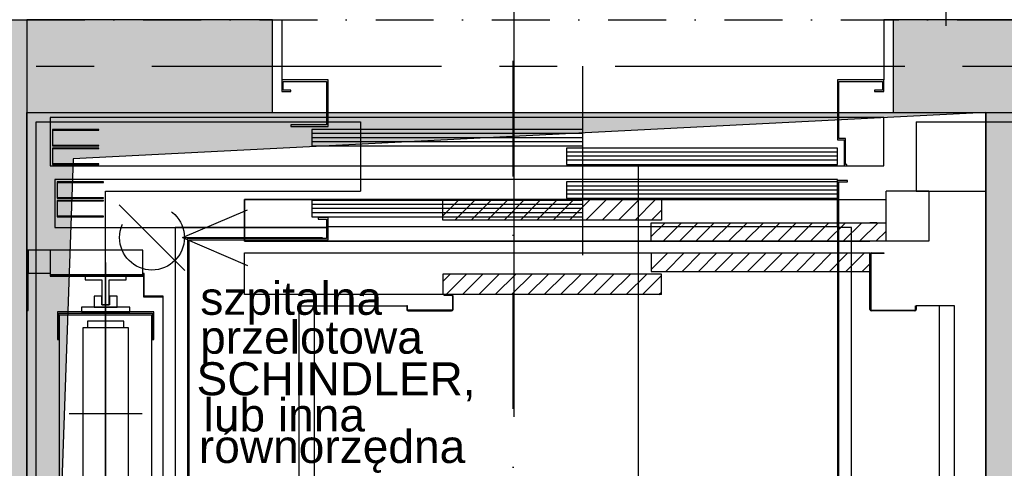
# Model space of a CAD drawing. Extents: x 41755 to 123924, y -112333 to 86187.
# Tile 129 of 256: x 101280 to 101493, y -52540 to -52443. Entities that reach past the tile are written whole.
import ezdxf
from ezdxf.enums import TextEntityAlignment as Align

# ---------------------------------------------------------------- set-up
doc = ezdxf.new("R2010")
doc.units = 0
doc.header["$LTSCALE"] = 50
for name, pattern in [('CENTER', [2, 1.25, -0.25, 0.25, -0.25]), ('DASHDOT', [1, 0.5, -0.25, 0, -0.25]), ('DASHED', [0.75, 0.5, -0.25]), ('DASHED2', [0.375, 0.25, -0.125])]:
    doc.linetypes.add(name, pattern=pattern)
doc.layers.get('0').update_dxf_attribs({"color": 101, "linetype": 'CONTINUOUS'})
for name, color, linetype in [('E35', 6, 'CONTINUOUS'), ('E50', 3, 'CONTINUOUS'), ('Ins-went', 141, 'CONTINUOUS'), ('Opis-spadki', 61, 'CONTINUOUS'), ('Os-osie glowne', 1, 'CENTER'), ('Sc-beton', 7, 'CONTINUOUS'), ('Sc-beton-hatch', 86, 'CONTINUOUS'), ('Sc-cegla pustak-hatch', 8, 'CONTINUOUS'), ('Sc-nadproza kon', 5, 'DASHED2'), ('W-idok', 8, 'CONTINUOUS'), ('W-otwor-strop', 1, 'CONTINUOUS'), ('Wyp-meble', 155, 'CONTINUOUS')]:
    doc.layers.add(name, color=color, linetype=linetype)
doc.styles.add('TYTUL2', font='ARIAL.TTF')

# ---------------------------------------------------------------- blocks, each defined once
blk = doc.blocks.new('_STRZAŁKA_WENT')
for q in [(-6.02, -14.01), (0, -30.24), (6.02, -14.01)]:
    blk.add_line((0, 0), q)
blk = doc.blocks.new('_skjdkgjfklhjgflj')
at = {"layer": 'W-idok'}
for p, q in [((-356, 0), (-354, 0)), ((-354, 0), (-354, -13)), ((-222, 0), (-224, 0)), ((-224, 0), (-224, -13)), ((-289, -50.8), (-289, -10)), ((-354, -13), (-354, -15.5)), ((-344, -13), (-354, -13)), ((-353.7, -15.2), (-353.7, -13.3)), ((-353.7, -13.3), (-344.3, -13.3)), ((-344.3, -13.3), (-344.3, -22.7)), ((-344, -23), (-344, -13)), ((-234, -13), (-234, -25.9)), ((-224, -13), (-234, -13)), ((-233.7, -25.6), (-233.7, -13.3)), ((-233.7, -13.3), (-224.3, -13.3)), ((-224.3, -13.3), (-224.3, -15.2)), ((-224, -15.5), (-224, -13)), ((-354, -15.5), (-352, -15.5)), ((-352, -15.2), (-353.7, -15.2)), ((-352, -15.5), (-352, -15.2)), ((-224.3, -15.2), (-226, -15.2)), ((-226, -15.2), (-226, -15.5)), ((-226, -15.5), (-224, -15.5)), ((-344.3, -21.1), (-404, -21.1)), ((-404, -21.1), (-404, -31.5)), ((-356, -20), (-344.3, -20)), ((-344, -20), (-234, -20)), ((-234, -21.1), (-344, -21.1)), ((-224, -21.1), (-233.7, -21.1)), ((-224, -31.5), (-224, -21.1)), ((-352, -22.7), (-352, -23)), ((-344.3, -22.7), (-352, -22.7)), ((-352, -23), (-344, -23)), ((-393.5, -23.7), (-403.5, -23.7)), ((-403.5, -23.7), (-403.5, -27.2)), ((-403.4, -23.8), (-393.5, -23.8)), ((-403.4, -27.1), (-403.4, -23.8)), ((-393.5, -23.8), (-393.5, -23.7)), ((-289, -23.7), (-347.5, -23.7)), ((-347.5, -23.7), (-347.5, -27.2)), ((-289, -24.58), (-347.5, -24.58)), ((-289, -25.45), (-347.5, -25.45)), ((-289, -27.2), (-289, -23.7)), ((-403.5, -27.2), (-393.5, -27.2)), ((-393.5, -27.1), (-403.4, -27.1)), ((-393.5, -27.2), (-393.5, -27.1)), ((-289, -26.33), (-347.5, -26.33)), ((-347.5, -27.2), (-289, -27.2)), ((-234, -25.9), (-232.6, -25.9)), ((-232.3, -25.6), (-233.7, -25.6)), ((-232.6, -25.9), (-232.6, -31.5)), ((-232.3, -31.2), (-232.3, -25.6)), ((-393.5, -27.7), (-403.5, -27.7)), ((-403.5, -27.7), (-403.5, -31.2)), ((-403.4, -27.8), (-393.5, -27.8)), ((-403.4, -31.1), (-403.4, -27.8)), ((-393.5, -27.8), (-393.5, -27.7)), ((-234, -27.7), (-292.5, -27.7)), ((-292.5, -27.7), (-292.5, -31.2)), ((-234, -28.58), (-292.5, -28.58)), ((-234, -29.45), (-292.5, -29.45)), ((-234, -31.2), (-234, -27.7)), ((-404, -31.5), (-232.6, -31.5)), ((-403.5, -31.2), (-393.5, -31.2)), ((-393.5, -31.1), (-403.4, -31.1)), ((-393.5, -31.2), (-393.5, -31.1)), ((-234, -30.33), (-292.5, -30.33)), ((-292.5, -31.2), (-234, -31.2)), ((-232.6, -31.5), (-232, -31.5)), ((-232, -31.2), (-232.3, -31.2)), ((-232, -31.5), (-232, -31.2)), ((-232, -31.5), (-224, -31.5)), ((-234, -34.5), (-403, -34.5)), ((-403, -34.5), (-403, -44.8)), ((-392.5, -35), (-402.5, -35)), ((-402.5, -35), (-402.5, -38.5)), ((-402.4, -35.1), (-392.5, -35.1)), ((-402.4, -38.4), (-402.4, -35.1)), ((-392.5, -35.1), (-392.5, -35)), ((-234, -35), (-292.5, -35)), ((-292.5, -35), (-292.5, -38.5)), ((-234, -35.88), (-292.5, -35.88)), ((-234, -35), (-234, -34.5)), ((-231.85, -34.7), (-234, -34.7)), ((-234, -34.7), (-234, -287.5)), ((-234, -38.5), (-234, -35)), ((-233.7, -35), (-231.85, -35)), ((-233.7, -287.8), (-233.7, -35)), ((-231.85, -35), (-231.85, -34.7)), ((-234, -36.75), (-292.5, -36.75)), ((-234, -37.63), (-292.5, -37.63)), ((-402.5, -38.5), (-392.5, -38.5)), ((-392.5, -39), (-402.5, -39)), ((-402.5, -39), (-402.5, -42.5)), ((-392.5, -38.4), (-402.4, -38.4)), ((-402.4, -39.1), (-392.5, -39.1)), ((-402.4, -42.4), (-402.4, -39.1)), ((-392.5, -38.5), (-392.5, -38.4)), ((-392.5, -39.1), (-392.5, -39)), ((-289, -39), (-347.5, -39)), ((-347.5, -39), (-347.5, -42.5)), ((-289, -39.88), (-347.5, -39.88)), ((-292.5, -38.5), (-234, -38.5)), ((-289, -42.5), (-289, -39)), ((-234, -44.65), (-234, -38.5)), ((-402.5, -42.5), (-392.5, -42.5)), ((-392.5, -42.4), (-402.4, -42.4)), ((-392.5, -42.5), (-392.5, -42.4)), ((-289, -40.75), (-347.5, -40.75)), ((-289, -41.63), (-347.5, -41.63)), ((-347.5, -42.5), (-289, -42.5)), ((-344, -42.7), (-346.15, -42.7)), ((-346.15, -42.7), (-346.15, -43)), ((-346.15, -43), (-344.3, -43)), ((-344.3, -43), (-344.3, -47.2)), ((-344, -47.5), (-344, -42.7)), ((-403, -44.8), (-344.3, -44.8)), ((-377, -44.8), (-377, -156.2)), ((-344.3, -44.8), (-377, -44.8)), ((-234, -44.65), (-344, -44.65)), ((-231, -44.8), (-233.7, -44.8)), ((-231, -156.2), (-231, -44.8)), ((-344.3, -47.2), (-374.3, -47.2)), ((-374.3, -47.2), (-374.3, -287.8)), ((-374, -47.5), (-344, -47.5)), ((-374, -287.5), (-374, -47.5)), ((-409, -49.7), (-409, -55.3)), ((-408.75, -49.7), (-409, -49.7)), ((-408.75, -55.3), (-408.75, -49.7)), ((-408.75, -49.7), (-408.75, -54.7)), ((-404, -49.7), (-408.75, -49.7)), ((-384, -49.7), (-404, -49.7)), ((-404, -49.7), (-404, -55.05)), ((-384, -55.05), (-384, -49.7)), ((-392, -52.4), (-392, -158.6)), ((-408.75, -54.7), (-404, -54.7)), ((-404, -55.05), (-384, -55.05)), ((-384, -55.05), (-404, -55.05)), ((-404, -55.05), (-404, -55.3)), ((-384, -55.3), (-384, -55.05)), ((-383.8, -54.75), (-383.8, -59.75)), ((-383.7, -54.75), (-383.8, -54.75)), ((-383.7, -59.65), (-383.7, -54.75)), ((-409, -55.3), (-408.75, -55.3)), ((-409, -55.3), (-409, -62.7)), ((-408.75, -55.3), (-409, -55.3)), ((-408.75, -62.7), (-408.75, -55.3)), ((-404, -55.3), (-384, -55.3)), ((-396.45, -55.3), (-396.45, -56.09)), ((-387.55, -55.3), (-396.45, -55.3)), ((-396.45, -56.09), (-392.79, -56.09)), ((-392.79, -56.09), (-392.79, -61.5)), ((-391.21, -61.5), (-391.21, -56.09)), ((-391.21, -56.09), (-387.55, -56.09)), ((-387.55, -56.09), (-387.55, -55.3)), ((-394.5, -59.6), (-394.5, -62)), ((-392.8, -59.6), (-394.5, -59.6)), ((-392.8, -61.5), (-392.8, -59.6)), ((-391.2, -61.5), (-392.8, -61.5)), ((-392.79, -61.5), (-391.21, -61.5)), ((-392, -102), (-392, -61)), ((-391.2, -59.6), (-391.2, -61.5)), ((-389.5, -59.6), (-391.2, -59.6)), ((-389.5, -62), (-389.5, -59.6)), ((-383.8, -59.75), (-379.6, -59.75)), ((-379.6, -59.65), (-383.7, -59.65)), ((-379.55, -59.75), (-379.65, -59.75)), ((-379.65, -59.75), (-379.65, -151.25)), ((-379.6, -59.75), (-379.6, -59.65)), ((-379.55, -151.25), (-379.55, -59.75)), ((-409, -62.7), (-408.75, -62.7)), ((-381.6, -63), (-402.4, -63)), ((-402.4, -63), (-402.4, -69)), ((-402.1, -63.3), (-381.9, -63.3)), ((-402.1, -69), (-402.1, -63.3)), ((-382, -63.75), (-402, -63.75)), ((-402, -63.75), (-402, -147.25)), ((-386.75, -62), (-397.25, -62)), ((-397.25, -62), (-397.25, -63)), ((-397.25, -63), (-386.75, -63)), ((-394.5, -62), (-389.5, -62)), ((-386.75, -63), (-386.75, -62)), ((-382, -147.25), (-382, -63.75)), ((-381.9, -63.3), (-381.9, -69)), ((-381.6, -69), (-381.6, -63)), ((-388.1, -65), (-395.9, -65)), ((-395.9, -65), (-395.9, -66.5)), ((-388.1, -66.5), (-388.1, -65)), ((-387.1, -66.5), (-396.9, -66.5)), ((-396.9, -66.5), (-396.9, -144.5)), ((-387.1, -144.5), (-387.1, -66.5)), ((-402.4, -69), (-402.1, -69)), ((-381.9, -69), (-381.6, -69)), ((-384.1, -85), (-399.9, -85))]:
    blk.add_line(p, q, dxfattribs=at)
at = {"layer": 'W-idok', "linetype": 'DASHDOT'}
blk.add_line((-304, -334.44), (-304, -5.49), dxfattribs=at)
blk = doc.blocks.new('_dkgjggg')
at = {"layer": 'W-idok'}
h = blk.add_hatch(dxfattribs=at)
h.set_pattern_fill('ANSI31', color=256, scale=20, angle=540, style=0)
h.set_pattern_definition([(225, (-272035.366, -62096.829), (1.767766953, -1.767766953), [])])
h.paths.add_polyline_path([(-290, -37.3), (-290, -32.86), (-337.2, -32.86), (-337.2, -37.3)])
h.paths.add_polyline_path([(-290, -21.24), (-290, -16.8), (-337.2, -16.8), (-337.2, -21.24)])
h.paths.add_polyline_path([(-245, -25.8), (-243.49, -25.8), (-241.5, -25.8), (-241.5, -21.8), (-290, -21.8), (-290, -25.8)])
h.paths.add_polyline_path([(-245, -32.3), (-245, -28.3), (-290, -28.3), (-290, -32.3)])
h.paths.add_polyline_path([(-290, -32.3), (-290, -28.3), (-292.2, -28.3), (-292.2, -32.3)])
h.paths.add_polyline_path([(-290, -25.8), (-290, -21.8), (-292.2, -21.8), (-292.2, -25.8)])
at = {"layer": 'Sc-beton'}
for p, q in [((-425, -325), (-425, 0)), ((-425, 0), (-355, 0)), ((-355, 0), (-355, -15)), ((-235, 0), (-235, -15)), ((-410, -310), (-410, -15)), ((-410, -15), (-355, -15)), ((-235, -15), (-220, -15)), ((-220, -15), (-220, -310))]:
    blk.add_line(p, q, dxfattribs=at)
blk.add_lwpolyline([(-235, 0), (-150, 0)], dxfattribs=at)
at = {"layer": 'W-idok', "linetype": 'DASHDOT', "ltscale": 30}
blk.add_line((-295, -316.5), (-295, -9.3), dxfattribs=at)
at = {"layer": 'W-idok'}
for p, q in [((-380, -25.8), (-380, -16.8)), ((-380, -16.8), (-380, -25.8)), ((-380, -16.8), (-337.2, -16.8)), ((-337.2, -16.8), (-380, -16.8)), ((-337.2, -16.8), (-290, -16.8)), ((-290, -16.8), (-337.2, -16.8)), ((-337.2, -21.24), (-337.2, -16.8)), ((-290, -16.8), (-290, -21.24)), ((-290, -16.8), (-241.5, -16.8)), ((-241.5, -25.8), (-241.5, -15)), ((-232.3, -15), (-241.5, -15)), ((-232.3, -15), (-232.3, -25.8)), ((-290, -21.24), (-337.2, -21.24)), ((-290, -21.24), (-337.2, -21.24)), ((-292.2, -25.8), (-292.2, -21.8)), ((-292.2, -21.8), (-241.5, -21.8)), ((-243.49, -21.8), (-245, -21.8)), ((-292.2, -25.8), (-380, -25.8)), ((-380, -25.8), (-292.2, -25.8)), ((-243.49, -25.8), (-292.2, -25.8)), ((-292.2, -25.8), (-245, -25.8)), ((-241.5, -25.8), (-243.49, -25.8)), ((-232.3, -25.8), (-241.5, -25.8)), ((-380, -28.3), (-292.2, -28.3)), ((-380, -37.3), (-380, -28.3)), ((-292.2, -28.3), (-292.2, -32.3)), ((-292.2, -28.3), (-245, -28.3)), ((-245, -32.3), (-245, -28.3)), ((-245, -31.8), (-245, -28.86)), ((-244.85, -28.61), (-244.85, -40.49)), ((-244.7, -28.3), (-242, -28.3)), ((-242, -28.45), (-244.69, -28.45)), ((-242, -28.3), (-242, -28.45)), ((-290, -32.86), (-337.2, -32.86)), ((-337.2, -32.86), (-337.2, -37.3)), ((-292.2, -32.3), (-245, -32.3)), ((-290, -37.3), (-290, -32.86)), ((-245, -39.5), (-245, -32.3)), ((-337.2, -37.3), (-380, -37.3)), ((-290, -37.3), (-337.2, -37.3)), ((-335.31, -37.3), (-337, -37.3)), ((-337, -37.3), (-337, -37.45)), ((-337, -37.45), (-335.31, -37.45)), ((-335.15, -37.61), (-335.15, -40.49)), ((-335, -40.49), (-335, -37.61)), ((-245, -40.49), (-245, -37.71)), ((-368.25, -285.3), (-368.25, -39.7)), ((-368.25, -39.7), (-344.85, -39.7)), ((-365, -39.7), (-365, -285.3)), ((-344.85, -39.7), (-345, -39.7)), ((-345, -39.7), (-345, -40.5)), ((-344.85, -40.49), (-344.85, -39.7)), ((-235.15, -40.49), (-235.15, -39.7)), ((-235.15, -39.7), (-235, -39.7)), ((-235, -39.7), (-235, -40.5)), ((-226.75, -39.7), (-235, -39.7)), ((-230, -285.3), (-230, -39.7)), ((-226.75, -285.3), (-226.75, -39.7)), ((-344.7, -40.8), (-335.31, -40.8)), ((-335.31, -40.65), (-344.69, -40.65)), ((-244.69, -40.65), (-235.31, -40.65)), ((-235.3, -40.8), (-244.69, -40.8))]:
    blk.add_line(p, q, dxfattribs=at)
for centre, radius, start, end in [((-244.7, -28.6), 0.3, 90, 180), ((-244.69, -28.61), 0.16, 90, 180), ((-335.31, -37.61), 0.31, 0, 90), ((-335.31, -37.61), 0.16, 0, 90), ((-344.7, -40.5), 0.3, 180, 270), ((-344.69, -40.49), 0.16, 180, 270), ((-335.31, -40.49), 0.16, 270, 0), ((-335.31, -40.49), 0.31, 270, 0), ((-244.69, -40.49), 0.31, 180, 270), ((-244.69, -40.49), 0.16, 180, 270), ((-235.31, -40.49), 0.16, 270, 0), ((-235.3, -40.5), 0.3, 270, 0)]:
    blk.add_arc(centre, radius, start, end, dxfattribs=at)
blk = doc.blocks.new('A$C59F8734F')
at = {"layer": 'Wyp-meble'}
blk.add_blockref('_dkgjggg', (1928, 3523), dxfattribs=at)

msp = doc.modelspace()

# ---------------------------------------------------------------- hatches: boundary and pattern name
at = {"layer": 'Sc-beton-hatch'}
h = msp.add_hatch(dxfattribs=at)
h.set_pattern_fill('ANSI33', color=256, style=0)
h.set_pattern_definition([(45, (48983.4185, 565.478), (-4.49012806, 4.49012806), []), (45, (48987.9087, 565.478), (-4.49012806, 4.49012806), [3.175, -1.5875])])
h.paths.add_polyline_path([(100470.966, -51043.233), (100410.966, -51043.233), (100410.966, -51103.233), (100430.966, -51103.233), (100430.966, -51063.233), (100470.966, -51063.233)])
h.paths.add_polyline_path([(100805.966, -51043.233), (100705.966, -51043.233), (100705.966, -51063.233), (100745.966, -51063.233), (100745.966, -51625.233), (100765.966, -51625.233), (100765.966, -51473.233), (101152.966, -51473.233), (101152.966, -51453.233), (100765.966, -51453.233), (100765.966, -51063.233), (100805.966, -51063.233)])
h.paths.add_polyline_path([(100430.966, -51374.233), (100410.966, -51374.233), (100410.966, -51474.233), (100430.966, -51474.233)])
h.paths.add_polyline_path([(101330.966, -51043.233), (101251.966, -51043.233), (101251.966, -51063.233), (101330.966, -51063.233)])
h.paths.add_polyline_path([(101770.966, -51043.233), (101670.966, -51043.233), (101670.966, -51063.233), (101710.966, -51063.233), (101710.966, -51262.233), (101730.966, -51262.233), (101730.966, -51063.233), (101770.966, -51063.233)])
h.paths.add_polyline_path([(101790.966, -51453.233), (101730.966, -51453.233), (101730.966, -51362.233), (101710.966, -51362.233), (101710.966, -51453.233), (101582.904, -51453.233), (101582.904, -51473.233), (101790.966, -51473.233)])
h.paths.add_polyline_path([(101482.904, -51453.233), (101252.966, -51453.233), (101252.966, -51473.233), (101482.904, -51473.233)])
h.paths.add_polyline_path([(101730.966, -51785.233), (101695.966, -51785.233), (101695.966, -51820.233), (101730.966, -51820.233)])
h.paths.add_polyline_path([(102400.966, -50943.233), (102380.966, -50943.233), (102380.966, -51043.233), (102330.966, -51043.233), (102330.966, -51063.233), (102380.966, -51063.233), (102380.966, -51453.233), (101890.966, -51453.233), (101890.966, -51473.233), (102380.966, -51473.233), (102380.966, -51873.233), (102400.966, -51873.233)])
h.paths.add_polyline_path([(102422.966, -50943.233), (102402.966, -50943.233), (102402.966, -51713.233), (102422.966, -51713.233)])
h.paths.add_polyline_path([(102400.966, -52143.233), (102380.966, -52143.233), (102380.966, -52213.233), (102400.966, -52213.233)])
h.paths.add_polyline_path([(102400.966, -52293.233), (102380.966, -52293.233), (102380.966, -52443.233), (101950.966, -52443.233), (101950.966, -52463.233), (102380.966, -52463.233), (102380.966, -52503.233), (102400.966, -52503.233)])
h.paths.add_polyline_path([(102400.966, -52603.233), (102380.966, -52603.233), (102380.966, -52643.233), (102400.966, -52643.233)])
h.paths.add_polyline_path([(102400.966, -52743.233), (102380.966, -52743.233), (102380.966, -53008.233), (102400.966, -53008.233)])
h.paths.add_polyline_path([(101730.966, -52443.233), (101710.966, -52443.233), (101710.966, -52463.233), (101710.966, -52758.233), (101690.966, -52758.233), (101690.966, -52778.233), (101730.966, -52778.233)])
h.paths.add_polyline_path([(101710.966, -52443.233), (101690.966, -52443.233), (101690.966, -52463.233), (101710.966, -52463.233)], flags=16)
h.paths.add_polyline_path([(101556.966, -52758.233), (101503.966, -52758.233), (101503.966, -52463.233), (101488.966, -52463.233), (101488.966, -52758.233), (101468.966, -52758.233), (101468.966, -52778.233), (101556.966, -52778.233)])
h.paths.add_polyline_path([(101556.966, -52443.233), (101468.966, -52443.233), (101468.966, -52463.233), (101556.966, -52463.233)])
h.paths.add_polyline_path([(101334.966, -52443.233), (101281.966, -52443.233), (101281.966, -52463.233), (101334.966, -52463.233)], flags=17)
h.paths.add_polyline_path([(101281.966, -52443.233), (100970.966, -52443.233), (100970.966, -51785.233), (100883.466, -51785.233), (100883.466, -51805.233), (100950.966, -51805.233), (100950.966, -52443.233), (100430.966, -52443.233), (100430.966, -52403.233), (100410.966, -52403.233), (100410.966, -52503.233), (100430.966, -52503.233), (100430.966, -52463.233), (100950.966, -52463.233), (100950.966, -52973.233), (100970.966, -52973.233), (100970.966, -52463.233), (101261.966, -52463.233), (101261.966, -52778.233), (101281.966, -52778.233), (101334.966, -52778.233), (101334.966, -52758.233), (101281.966, -52758.233)])
h.paths.add_polyline_path([(100783.466, -51785.233), (100765.966, -51785.233), (100765.966, -51780.233), (100745.966, -51780.233), (100745.966, -51785.233), (100430.966, -51785.233), (100430.966, -51765.233), (100410.966, -51765.233), (100410.966, -52003.233), (100430.966, -52003.233), (100430.966, -51805.233), (100783.466, -51805.233)])
h.paths.add_polyline_path([(100430.966, -52153.233), (100410.966, -52153.233), (100410.966, -52253.233), (100430.966, -52253.233)])
h.paths.add_polyline_path([(100430.966, -52653.233), (100410.966, -52653.233), (100410.966, -52850.233), (100430.966, -52850.233)], flags=17)
h.paths.add_polyline_path([(100430.966, -52940.233), (100410.966, -52940.233), (100410.966, -52983.233), (100430.966, -52983.233)])
h.paths.add_polyline_path([(101007.966, -53193.233), (100430.966, -53193.233), (100430.966, -53133.233), (100410.966, -53133.233), (100410.966, -53213.233), (101007.966, -53213.233)])
h.paths.add_polyline_path([(101770.966, -53193.233), (101157.966, -53193.233), (101157.966, -53213.233), (101710.966, -53213.233), (101710.966, -53445.233), (101730.966, -53445.233), (101730.966, -53213.233), (101770.966, -53213.233)])
h.paths.add_polyline_path([(102008.966, -53193.233), (101905.966, -53193.233), (101905.966, -53213.233), (102008.966, -53213.233)])
h.paths.add_polyline_path([(102227.966, -53193.233), (102133.966, -53193.233), (102133.966, -53213.233), (102227.966, -53213.233)])
h.paths.add_polyline_path([(102400.966, -53158.233), (102380.966, -53158.233), (102380.966, -53193.233), (102332.966, -53193.233), (102332.966, -53213.233), (102380.966, -53213.233), (102380.966, -53818.233), (102400.966, -53818.233)])
h.paths.add_polyline_path([(101730.966, -53545.233), (101710.966, -53545.233), (101710.966, -53740.233), (101730.966, -53740.233)])
h.paths.add_polyline_path([(101730.966, -53840.233), (101710.966, -53840.233), (101710.966, -53943.233), (101297.571, -53943.233, -0.1551034), (101300.811, -53953.425, -0.1483474), (101297.835, -53963.233), (101710.966, -53963.233), (101710.966, -54023.233), (101730.966, -54023.233)])
h.paths.add_polyline_path([(101297.571, -53943.233), (101295.705, -53943.233), (101295.705, -53963.233), (101297.835, -53963.233, 0.1483474), (101300.811, -53953.425, 0.1551034)])
h.paths.add_polyline_path([(101270.705, -53943.233), (101268.745, -53943.233, 0.1551034), (101265.506, -53953.425, 0.1483474), (101268.481, -53963.233), (101270.705, -53963.233)])
h.paths.add_polyline_path([(101268.745, -53943.233), (101201.966, -53943.233), (101201.966, -53963.233), (101268.481, -53963.233, -0.1483474), (101265.506, -53953.425, -0.1551034)])
h.paths.add_polyline_path([(100980.966, -53943.233), (100970.966, -53943.233), (100930.966, -53943.233), (100930.966, -53968.233), (100970.966, -53968.233), (100980.966, -53968.233)])
h.paths.add_polyline_path([(100490.966, -53943.233), (100410.966, -53943.233), (100410.966, -53963.233), (100490.966, -53963.233)])
h.paths.add_polyline_path([(100530.966, -54448.233), (100510.966, -54448.233), (100510.966, -54481.233), (100530.966, -54481.233)])
h.paths.add_polyline_path([(101773.966, -54593.233), (101730.966, -54593.233), (101730.966, -54503.233), (101710.966, -54503.233), (101710.966, -54593.233), (100530.966, -54593.233), (100530.966, -54578.233), (100510.966, -54578.233), (100510.966, -54593.233), (100270.966, -54593.233), (100270.966, -54618.233), (101773.966, -54618.233)])
h.paths.add_polyline_path([(100220.966, -54593.233), (100170.966, -54593.233), (100170.966, -54618.233), (100220.966, -54618.233)])
h.paths.add_polyline_path([(100120.966, -54593.233), (100070.966, -54593.233), (100070.966, -54618.233), (100120.966, -54618.233)])
h.paths.add_polyline_path([(100020.966, -54593.233), (99970.966, -54593.233), (99970.966, -54618.233), (100020.966, -54618.233)])
h.paths.add_polyline_path([(99920.966, -54593.233), (99880.966, -54593.233), (99880.966, -55500.233), (99980.966, -55500.233), (99980.966, -55515.233), (100000.966, -55515.233), (100000.966, -55480.233), (99900.966, -55480.233), (99900.966, -54618.233), (99920.966, -54618.233)])
h.paths.add_polyline_path([(100585.966, -55633.233), (100000.966, -55633.233), (100000.966, -55615.233), (99980.966, -55615.233), (99980.966, -55633.233), (99780.966, -55633.233), (99780.966, -55988.233), (100510.966, -55988.233), (100510.966, -56028.233), (100530.966, -56028.233), (100530.966, -55988.233), (100582.966, -55988.233), (100582.966, -55968.233), (100530.966, -55968.233), (100530.966, -55813.233), (100510.966, -55813.233), (100510.966, -55968.233), (99800.966, -55968.233), (99800.966, -55653.233), (100510.966, -55653.233), (100510.966, -55663.233), (100530.966, -55663.233), (100530.966, -55653.233), (100585.966, -55653.233)])
h.paths.add_polyline_path([(101310.966, -55968.233), (100810.966, -55968.233), (100810.966, -55880.233), (100790.966, -55880.233), (100790.966, -55968.233), (100737.966, -55968.233), (100737.966, -55988.233), (100790.966, -55988.233), (100790.966, -56028.233), (100810.966, -56028.233), (100810.966, -55988.233), (101310.966, -55988.233)])
h.paths.add_polyline_path([(101490.966, -55633.233), (100735.966, -55633.233), (100735.966, -55653.233), (101490.966, -55653.233)])
h.paths.add_polyline_path([(101777.966, -55968.233), (101730.966, -55968.233), (101730.966, -55853.733), (101710.966, -55853.733), (101710.966, -55968.233), (101590.966, -55968.233), (101590.966, -55988.233), (101777.966, -55988.233)])
h.paths.add_polyline_path([(101802.966, -55963.233), (101777.966, -55963.233), (101777.966, -55988.233), (101802.966, -55988.233)])
h.paths.add_polyline_path([(101730.966, -55128.233), (101710.966, -55128.233), (101710.966, -55723.733), (101730.966, -55723.733)])
h.paths.add_polyline_path([(101953.466, -55963.233), (101928.466, -55963.233), (101928.466, -55988.233), (101953.466, -55988.233)])
h.paths.add_polyline_path([(102103.466, -55963.233), (102078.466, -55963.233), (102078.466, -55988.233), (102103.466, -55988.233)])
h.paths.add_polyline_path([(102253.466, -55963.233), (102228.466, -55963.233), (102228.466, -55988.233), (102253.466, -55988.233)])
h.paths.add_polyline_path([(102365.966, -55968.233), (102320.966, -55968.233), (102320.966, -55988.233), (102365.966, -55988.233)])
h.paths.add_polyline_path([(102400.966, -55953.233), (102365.966, -55953.233), (102365.966, -55988.233), (102400.966, -55988.233)])
h.paths.add_polyline_path([(102400.966, -55891.233), (102380.966, -55891.233), (102380.966, -55953.233), (102400.966, -55953.233)])
h.paths.add_polyline_path([(102400.966, -55815.733), (102375.966, -55815.733), (102375.966, -55840.733), (102400.966, -55840.733)])
h.paths.add_polyline_path([(102400.966, -55665.733), (102375.966, -55665.733), (102375.966, -55690.733), (102400.966, -55690.733)])
h.paths.add_polyline_path([(102400.966, -55515.733), (102375.966, -55515.733), (102375.966, -55540.733), (102400.966, -55540.733)])
h.paths.add_polyline_path([(102400.966, -55365.733), (102375.966, -55365.733), (102375.966, -55390.733), (102400.966, -55390.733)])
h.paths.add_polyline_path([(102400.966, -55240.733), (102380.966, -55240.733), (102380.966, -55260.733), (102400.966, -55260.733)])
h.paths.add_polyline_path([(102400.966, -55215.733), (102375.966, -55215.733), (102375.966, -55240.733), (102400.966, -55240.733)])
h.paths.add_polyline_path([(102400.966, -55033.233), (102380.966, -55033.233), (102380.966, -55215.733), (102400.966, -55215.733)])
h.paths.add_polyline_path([(102400.966, -54833.233), (102365.966, -54833.233), (102365.966, -54798.233), (102345.966, -54798.233), (102345.966, -54853.233), (102380.966, -54853.233), (102380.966, -54883.233), (102400.966, -54883.233)])
h.paths.add_polyline_path([(102365.966, -54537.733), (102345.966, -54537.733), (102345.966, -54593.233), (101908.966, -54593.233), (101908.966, -54618.233), (102345.966, -54618.233), (102345.966, -54648.233), (102365.966, -54648.233), (102365.966, -54618.233)])
h.paths.add_polyline_path([(101730.966, -54128.233), (101710.966, -54128.233), (101710.966, -54353.233), (101730.966, -54353.233)])
h.paths.add_polyline_path([(102365.966, -54131.233), (102400.966, -54131.233), (102400.966, -54088.233), (102380.966, -54088.233), (102380.966, -54111.233), (102345.966, -54111.233), (102345.966, -54417.733), (102365.966, -54417.733)])
h.paths.add_polyline_path([(102400.966, -53918.233), (102380.966, -53918.233), (102380.966, -53988.233), (102400.966, -53988.233)])
at = {"layer": 'Sc-cegla pustak-hatch'}
h = msp.add_hatch(dxfattribs=at)
h.set_pattern_fill('ANSI32', color=256, scale=0.5, angle=90, style=0)
h.set_pattern_definition([(135, (48983.4185, 565.478), (-3.36759605, -3.36759605), []), (135, (48983.4185, 567.723), (-3.36759605, -3.36759605), [])])
h.paths.add_polyline_path([(100430.966, -51745.233), (100410.966, -51745.233), (100410.966, -51765.233), (100430.966, -51765.233)])
h.paths.add_polyline_path([(101330.966, -51063.233), (101312.966, -51063.233), (101312.966, -51262.233), (101330.966, -51262.233)])
h.paths.add_polyline_path([(101455.966, -51382.233), (101330.966, -51382.233), (101330.966, -51362.233), (101312.966, -51362.233), (101312.966, -51453.233), (101330.966, -51453.233), (101330.966, -51400.233), (101437.966, -51400.233), (101437.966, -51453.233), (101455.966, -51453.233)])
h.paths.add_polyline_path([(102049.966, -51473.233), (102031.966, -51473.233), (102031.966, -51525.233), (101968.966, -51525.233), (101968.966, -51473.233), (101950.966, -51473.233), (101950.966, -51548.233), (101968.966, -51548.233), (101968.966, -51543.233), (102049.966, -51543.233)])
h.paths.add_polyline_path([(101968.966, -51648.233), (101950.966, -51648.233), (101950.966, -52323.233), (101968.966, -52323.233), (101968.966, -52193.233), (102380.966, -52193.233), (102380.966, -52175.233), (101968.966, -52175.233)])
h.paths.add_polyline_path([(101968.966, -52463.233), (101950.966, -52463.233), (101950.966, -52543.233), (101968.966, -52543.233)])
h.paths.add_polyline_path([(101968.966, -52423.233), (101950.966, -52423.233), (101950.966, -52443.233), (101968.966, -52443.233)])
h.paths.add_polyline_path([(101968.966, -52643.233), (101950.966, -52643.233), (101950.966, -52973.233), (101968.966, -52973.233), (101968.966, -52946.233), (102050.966, -52946.233), (102050.966, -52954.233), (102042.966, -52954.233), (102042.966, -52973.233), (102380.966, -52973.233), (102380.966, -52955.233), (102060.966, -52955.233), (102060.966, -52928.233), (101968.966, -52928.233)])
h.paths.add_polyline_path([(101279.966, -52945.233), (101261.966, -52945.233), (101261.966, -52955.233), (101078.966, -52955.233), (101078.966, -52687.233), (101060.966, -52687.233), (101060.966, -52955.233), (100970.966, -52955.233), (100970.966, -52973.233), (101261.966, -52973.233), (101261.966, -53015.733), (101279.966, -53015.733)])
h.paths.add_polyline_path([(101279.966, -52778.233), (101261.966, -52778.233), (101261.966, -52845.233), (101279.966, -52845.233)])
h.paths.add_polyline_path([(100950.966, -52955.233), (100925.966, -52955.233), (100925.966, -52973.233), (100950.966, -52973.233)])
h.paths.add_polyline_path([(100825.966, -52955.233), (100430.966, -52955.233), (100430.966, -52973.233), (100825.966, -52973.233)])
h.paths.add_polyline_path([(100428.966, -53213.233), (100410.966, -53213.233), (100410.966, -53333.233), (100428.966, -53333.233)])
h.paths.add_polyline_path([(100428.966, -53483.233), (100410.966, -53483.233), (100410.966, -53548.233), (100428.966, -53548.233)])
h.paths.add_polyline_path([(100428.966, -53698.233), (100410.966, -53698.233), (100410.966, -53763.233), (100428.966, -53763.233)])
h.paths.add_polyline_path([(100428.966, -53913.233), (100410.966, -53913.233), (100410.966, -53943.233), (100428.966, -53943.233)])
h.paths.add_polyline_path([(100428.966, -53963.233), (100410.966, -53963.233), (100410.966, -53978.233), (100428.966, -53978.233)])
h.paths.add_polyline_path([(100428.966, -54128.233), (100410.966, -54128.233), (100410.966, -54193.233), (100428.966, -54193.233)])
h.paths.add_polyline_path([(100428.966, -54343.233), (100410.966, -54343.233), (100410.966, -54466.233), (100510.966, -54466.233), (100510.966, -54448.233), (100428.966, -54448.233)])
h.paths.add_polyline_path([(101335.966, -54321.233), (101279.966, -54321.233), (101279.966, -53970.786, -0.2026768), (101268.481, -53963.233), (101261.966, -53963.233), (101261.966, -54339.233), (101335.966, -54339.233)])
h.paths.add_polyline_path([(101710.966, -54321.233), (101510.966, -54321.233), (101510.966, -53963.233), (101492.966, -53963.233), (101492.966, -54321.233), (101435.966, -54321.233), (101435.966, -54339.233), (101710.966, -54339.233)])
h.paths.add_polyline_path([(101710.966, -53645.233), (101352.966, -53645.233), (101352.966, -53562.233), (101279.966, -53562.233), (101279.966, -53213.233), (101261.966, -53213.233), (101261.966, -53943.233), (101268.745, -53943.233, -0.1958107), (101279.966, -53936.063), (101279.966, -53580.233), (101334.966, -53580.233), (101334.966, -53943.233), (101352.966, -53943.233), (101352.966, -53663.233), (101710.966, -53663.233)])
h.paths.add_polyline_path([(101279.966, -53936.063, 0.1514484), (101270.705, -53940.913), (101279.966, -53940.913)], flags=17)
h.paths.add_polyline_path([(101279.966, -53940.913), (101270.705, -53940.913), (101270.705, -53943.233), (101279.966, -53943.233)], flags=17)
h.paths.add_polyline_path([(101490.966, -54618.233), (101472.966, -54618.233), (101472.966, -54648.233), (101490.966, -54648.233)])
h.paths.add_polyline_path([(101490.966, -54798.233), (101472.966, -54798.233), (101472.966, -55633.233), (101490.966, -55633.233)])
h.paths.add_polyline_path([(101773.966, -55128.233), (101730.966, -55128.233), (101730.966, -55146.233), (101773.966, -55146.233)])
h.paths.add_polyline_path([(102180.966, -55128.233), (101968.966, -55128.233), (101950.966, -55128.233), (101923.966, -55128.233), (101923.966, -55146.233), (102180.966, -55146.233)])
h.paths.add_polyline_path([(101968.966, -54853.233), (102190.966, -54853.233), (102190.966, -54835.233), (101950.966, -54835.233), (101950.966, -55128.233), (101968.966, -55128.233)])
h.paths.add_polyline_path([(102345.966, -54835.233), (102290.966, -54835.233), (102290.966, -54853.233), (102345.966, -54853.233)])
h.paths.add_polyline_path([(101968.966, -54453.233), (101950.966, -54453.233), (101950.966, -54593.233), (101968.966, -54593.233)])
h.paths.add_polyline_path([(101968.966, -54129.233), (102345.966, -54129.233), (102345.966, -54111.233), (101968.966, -54111.233), (101968.966, -53840.233), (101950.966, -53840.233), (101950.966, -54353.233), (101968.966, -54353.233)])
h.paths.add_polyline_path([(102380.966, -53645.233), (101995.966, -53645.233), (101995.966, -53553.233), (101968.966, -53553.233), (101968.966, -53531.233), (101950.966, -53531.233), (101950.966, -53571.233), (101977.966, -53571.233), (101977.966, -53645.233), (101950.966, -53645.233), (101950.966, -53740.233), (101968.966, -53740.233), (101968.966, -53663.233), (102380.966, -53663.233)])
h.paths.add_polyline_path([(101968.966, -53213.233), (101950.966, -53213.233), (101950.966, -53441.233), (101968.966, -53441.233)])
h.paths.add_polyline_path([(101279.966, -53150.733), (101261.966, -53150.733), (101261.966, -53193.233), (101279.966, -53193.233)])
at = {"layer": 'W-otwor-strop'}
msp.add_hatch(color=256, dxfattribs=at).paths.add_polyline_path([(101281.966, -52758.233), (101281.966, -52463.233), (101488.966, -52463.233), (101291.966, -52473.233)])

# ---------------------------------------------------------------- linework, layer by layer
at = {"layer": 'E35'}
msp.add_line((101387.099, -52265.713), (101387.099, -52528.872), dxfattribs=at)
at = {"layer": 'E50'}
msp.add_line((101480.443, -52444.541), (101480.443, -52419.645), dxfattribs=at)
at = {"layer": 'Ins-went', "linetype": 'DASHED'}
msp.add_line((101316.037, -52497.304), (101301.895, -52483.162), dxfattribs=at)
msp.add_circle((101308.966, -52490.233), 7, dxfattribs=at)
at = {"layer": 'Os-osie glowne'}
msp.add_lwpolyline([(99508.966, -52453.233), (111775.966, -52453.233)], dxfattribs=at)
at = {"layer": 'Sc-beton'}
for points in [[(100970.966, -52443.233), (101281.966, -52443.233)], [(101281.966, -52443.233), (101281.966, -52758.233)], [(101488.966, -52758.233), (101488.966, -52463.233)]]:
    msp.add_lwpolyline(points, dxfattribs=at)
for points in [[(101334.966, -52443.233), (101281.966, -52443.233), (101281.966, -52463.233), (101334.966, -52463.233)], [(101468.966, -52463.233), (101556.966, -52463.233), (101556.966, -52443.233), (101468.966, -52443.233)]]:
    msp.add_lwpolyline(points, close=True, dxfattribs=at)
at = {"layer": 'Sc-nadproza kon', "linetype": 'DASHDOT', "ltscale": 0.5}
for points in [[(101281.966, -52443.233), (101710.966, -52443.233)], [(101281.966, -52463.233), (101710.966, -52463.233)]]:
    msp.add_lwpolyline(points, dxfattribs=at)
at = {"layer": 'W-otwor-strop'}
msp.add_lwpolyline([(101281.966, -52463.233), (101488.966, -52463.233), (101488.966, -52758.233), (101281.966, -52758.233)], close=True, dxfattribs=at)
msp.add_lwpolyline([(101281.966, -52758.233), (101281.966, -52463.233), (101488.966, -52463.233), (101291.966, -52473.233), (101281.966, -52758.233)], dxfattribs=at)

# ---------------------------------------------------------------- block references
msp.add_blockref('A$C59F8734F', (99780.966, -55988.233))
at = {"layer": 'Ins-went', "rotation": 89.99999999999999}
msp.add_blockref('_STRZAŁKA_WENT', (101315.554, -52490.233), dxfattribs=at)
at = {"layer": 'W-idok'}
msp.add_blockref('_skjdkgjfklhjgflj', (101690.966, -52443.233), dxfattribs=at)

# ---------------------------------------------------------------- texts
at = {"layer": 'Opis-spadki', "style": 'TYTUL2'}
for s, height, p in [('szpitalna', 7.1196, (101339.03, -52504.212)), ('przelotowa', 7.1196, (101343.4, -52512.6)), ('SCHINDLER,', 7.1196, (101348.707, -52521.29)), ('lub inna', 7.1196, (101337.531, -52528.347)), ('równorzędna', 7.11961, (101347.841, -52536.109))]:
    msp.add_text(s, height=height, dxfattribs=at).set_placement(p, align=Align.MIDDLE)

doc.saveas('drawing.dxf')
